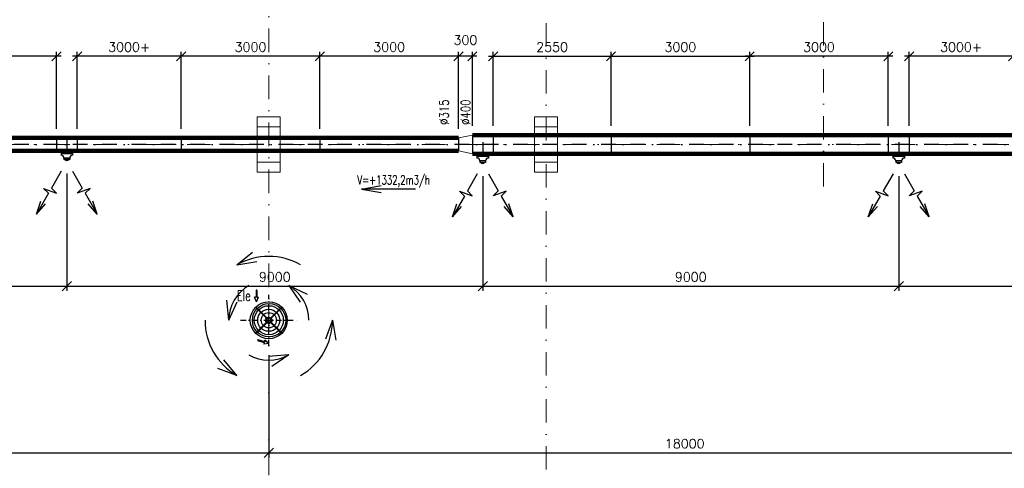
# Model space of a CAD drawing. Header units: millimetres. Extents: x -746391 to 410178, y -169697 to 100555.
# Tile 86 of 179: x 18611 to 39914, y 16400 to 26096. Entities that reach past the tile are written whole.
import ezdxf
from ezdxf.enums import TextEntityAlignment as Align

# ---------------------------------------------------------------- set-up
doc = ezdxf.new("R2010")
doc.units = ezdxf.units.MM
for name, pattern in [('CENTERX2', [101.6, 63.5, -12.7, 12.7, -12.7]), ('DASHDOT', [25.4, 12.7, -6.35, 0, -6.35]), ('ČERCHOVANÁ', [25.4, 12.7, -6.35, 0, -6.35])]:
    doc.linetypes.add(name, pattern=pattern)
doc.layers.get('0').update_dxf_attribs({"color": 9})
doc.layers.get('Defpoints').update_dxf_attribs({"color": 9})
for name, color, linetype, lineweight in [('A99_N_osy', 9, 'CENTERX2', 9), ('A99_S_sloupy', 9, 'Continuous', 5), ('VZT-KOTY', 2, 'Continuous', 25)]:
    doc.layers.add(name, color=color, linetype=linetype, lineweight=lineweight)
for name, color, linetype in [('VZT-KÓTY', 2, 'Continuous'), ('VZT-PŘÍOD-OSY', 1, 'ČERCHOVANÁ'), ('VZT-PŘÍVOD-TENKÉ', 4, 'Continuous'), ('VZT-PŘÍVOD-VÝKON', 2, 'Continuous'), ('VZT-PŘÍVOD-ZAŘÍZENÍ', 3, 'Continuous')]:
    doc.layers.add(name, color=color, linetype=linetype)
doc.styles.add('PITSIMP8', font='pitsimp8')
doc.styles.add('RomanS', font='romans.shx')
doc.dimstyles.new('VZT100', dxfattribs={"dimscale": 100, "dimtxt": 2, "dimasz": 2, "dimexe": 1, "dimexo": 2, "dimgap": 1, "dimtad": 1, "dimtoh": 1, "dimdec": 0, "dimzin": 0, "dimdsep": 46, "dimtxsty": 'RomanS', "dimblk": 'OBLIQUE', "dimcen": 1, "dimdle": 1, "dimclrd": 256, "dimclre": 256, "dimclrt": 256, "dimadec": 0, "dimazin": 0, "dimtfac": 1, "dimtdec": 0, "dimtmove": 2, "dimatfit": 3, "dimldrblk": 'OBLIQUE', "dimfxl": 1, "dimtolj": 1, "dimtzin": 0, "dimarcsym": 0})

# ---------------------------------------------------------------- blocks, each defined once
blk = doc.blocks.new('2dluk097')
at = {"color": 0, "linetype": 'ByBlock'}
for p, q in [((-0.052, 0.5), (-0.052, -0.1)), ((-0.052, 0.5), (0.052, 0.5)), ((0.052, 0.5), (0.052, -0.1))]:
    blk.add_line(p, q, dxfattribs=at)
for p, q in [((-0.052, -0.1), (-0.231, -0.1)), ((0, -0.5), (-0.231, -0.1)), ((0, -0.5), (0.231, -0.1)), ((0.052, -0.1), (0.231, -0.1))]:
    blk.add_line(p, q)
for points in [[(-0.052, 0.5), (0.052, 0.5), (-0.052, -0.1), (0.052, -0.1)], [(-0.231, -0.1), (0, -0.5), (0.052, -0.1), (-0.052, -0.1)], [(-0.052, -0.1), (0.231, -0.1), (0, -0.5), (-0.052, -0.1)]]:
    blk.add_solid(points)
at = {"linetype": 'ByBlock', "style": 'PITSIMP8', "flags": 9}
for tag, p in [('VOLUMENSTROM', (-0.058, 0.041)), ('RAUM/GRUPPE', (-0.058, 0.161)), ('DRUCK/-STUFE', (-0.058, 0.021)), ('BEZEICHNUNG', (-0.058, 0.181)), ('POS.NR.G-LV', (-0.058, 0.141)), ('ANSCHLUSS', (-0.058, 0.001)), ('KENNUNG', (-0.058, 0.081)), ('LEISTUNG', (-0.058, 0.061)), ('FABRIKAT', (-0.058, 0.121)), ('TYP', (-0.058, 0.101)), ('SPANNUNG/FREQUENZ', (-0.058, -0.119)), ('TEMPERATUR', (-0.058, -0.059)), ('SCHUTZART', (-0.058, -0.099)), ('DREHZAHL', (-0.058, -0.079)), ('GROESSE', (-0.058, -0.019)), ('GEWICHT', (-0.058, -0.139)), ('FREI', (-0.058, -0.159)), ('FREI', (-0.058, -0.179)), ('FREI', (-0.058, -0.199)), ('DN', (-0.058, -0.039))]:
    blk.add_attdef(tag, text='', height=0.01, dxfattribs=at).set_placement(p, align=Align.MIDDLE)
blk = doc.blocks.new('_Oblique')
at = {"color": 0, "linetype": 'ByBlock', "lineweight": -2}
blk.add_line((-0.5, -0.5), (0.5, 0.5), dxfattribs=at)
blk = doc.blocks.new('*D1682')
at = {"layer": 'Defpoints', "color": 0, "linetype": 'Continuous', "lineweight": 18, "ltscale": 0.5, "transparency": 16777216}
for p in [(37855, 25305), (37855, 23600), (40105, 23600)]:
    blk.add_point(p, dxfattribs=at)
at = {"layer": 'VZT-KÓTY', "linetype": 'Continuous', "lineweight": -2, "ltscale": 0.5, "transparency": 16777216}
for p, q in [((37855, 23800), (37855, 25405)), ((40105, 23800), (40105, 25405)), ((40205, 25305), (37755, 25305))]:
    blk.add_line(p, q, dxfattribs=at)
at = {"layer": 'VZT-KÓTY', "linetype": 'Continuous', "lineweight": -2, "ltscale": 0.5, "transparency": 16777216, "xscale": 200, "yscale": 200, "zscale": 200, "rotation": 180}
blk.add_blockref('_Oblique', (37855, 25305), dxfattribs=at)
at = {"layer": 'VZT-KÓTY', "linetype": 'Continuous', "lineweight": -2, "ltscale": 0.5, "transparency": 16777216, "xscale": 200, "yscale": 200, "zscale": 200}
blk.add_blockref('_Oblique', (40105, 25305), dxfattribs=at)
at = {"layer": 'VZT-KÓTY', "linetype": 'Continuous', "lineweight": 18, "ltscale": 0.5, "transparency": 16777216, "insert": (38980, 25505), "char_height": 200, "attachment_point": 5, "style": 'RomanS'}
blk.add_mtext('\\A1;3000+', dxfattribs=at)
blk = doc.blocks.new('*D1683')
at = {"layer": 'Defpoints', "color": 0, "linetype": 'Continuous', "lineweight": 18, "ltscale": 0.5, "transparency": 16777216}
for p in [(34405, 25305), (34405, 23600), (37405, 23600)]:
    blk.add_point(p, dxfattribs=at)
at = {"layer": 'VZT-KÓTY', "linetype": 'Continuous', "lineweight": -2, "ltscale": 0.5, "transparency": 16777216}
for p, q in [((34405, 23800), (34405, 25405)), ((37405, 23800), (37405, 25405)), ((37505, 25305), (34305, 25305))]:
    blk.add_line(p, q, dxfattribs=at)
at = {"layer": 'VZT-KÓTY', "linetype": 'Continuous', "lineweight": -2, "ltscale": 0.5, "transparency": 16777216, "xscale": 200, "yscale": 200, "zscale": 200, "rotation": 180}
blk.add_blockref('_Oblique', (34405, 25305), dxfattribs=at)
at = {"layer": 'VZT-KÓTY', "linetype": 'Continuous', "lineweight": -2, "ltscale": 0.5, "transparency": 16777216, "xscale": 200, "yscale": 200, "zscale": 200}
blk.add_blockref('_Oblique', (37405, 25305), dxfattribs=at)
at = {"layer": 'VZT-KÓTY', "linetype": 'Continuous', "lineweight": 18, "ltscale": 0.5, "transparency": 16777216, "insert": (35905, 25505), "char_height": 200, "attachment_point": 5, "style": 'RomanS'}
blk.add_mtext('\\A1;3000', dxfattribs=at)
blk = doc.blocks.new('*D1684')
at = {"layer": 'Defpoints', "color": 0, "linetype": 'Continuous', "lineweight": 18, "ltscale": 0.5, "transparency": 16777216}
for p in [(28105, 25305), (28105, 23540), (28405, 23600)]:
    blk.add_point(p, dxfattribs=at)
at = {"layer": 'VZT-KÓTY', "linetype": 'Continuous', "lineweight": -2, "ltscale": 0.5, "transparency": 16777216}
for p, q in [((28105, 23740), (28105, 25405)), ((28405, 23800), (28405, 25405)), ((28505, 25305), (28005, 25305))]:
    blk.add_line(p, q, dxfattribs=at)
at = {"layer": 'VZT-KÓTY', "linetype": 'Continuous', "lineweight": -2, "ltscale": 0.5, "transparency": 16777216, "xscale": 200, "yscale": 200, "zscale": 200, "rotation": 180}
blk.add_blockref('_Oblique', (28105, 25305), dxfattribs=at)
at = {"layer": 'VZT-KÓTY', "linetype": 'Continuous', "lineweight": -2, "ltscale": 0.5, "transparency": 16777216, "xscale": 200, "yscale": 200, "zscale": 200}
blk.add_blockref('_Oblique', (28405, 25305), dxfattribs=at)
at = {"layer": 'VZT-KÓTY', "linetype": 'Continuous', "lineweight": 18, "ltscale": 0.5, "transparency": 16777216, "insert": (28255, 25655), "char_height": 200, "attachment_point": 5, "style": 'RomanS'}
blk.add_mtext('\\A1;300', dxfattribs=at)
blk = doc.blocks.new('*D1685')
at = {"layer": 'Defpoints', "color": 0, "linetype": 'Continuous', "lineweight": 18, "ltscale": 0.5, "transparency": 16777216}
for p in [(25105, 25305), (25105, 23540), (28105, 23540)]:
    blk.add_point(p, dxfattribs=at)
at = {"layer": 'VZT-KÓTY', "linetype": 'Continuous', "lineweight": -2, "ltscale": 0.5, "transparency": 16777216}
for p, q in [((25105, 23740), (25105, 25405)), ((28105, 23740), (28105, 25405)), ((28205, 25305), (25005, 25305))]:
    blk.add_line(p, q, dxfattribs=at)
at = {"layer": 'VZT-KÓTY', "linetype": 'Continuous', "lineweight": -2, "ltscale": 0.5, "transparency": 16777216, "xscale": 200, "yscale": 200, "zscale": 200, "rotation": 180}
blk.add_blockref('_Oblique', (25105, 25305), dxfattribs=at)
at = {"layer": 'VZT-KÓTY', "linetype": 'Continuous', "lineweight": -2, "ltscale": 0.5, "transparency": 16777216, "xscale": 200, "yscale": 200, "zscale": 200}
blk.add_blockref('_Oblique', (28105, 25305), dxfattribs=at)
at = {"layer": 'VZT-KÓTY', "linetype": 'Continuous', "lineweight": 18, "ltscale": 0.5, "transparency": 16777216, "insert": (26605, 25505), "char_height": 200, "attachment_point": 5, "style": 'RomanS'}
blk.add_mtext('\\A1;3000', dxfattribs=at)
blk = doc.blocks.new('*D1686')
at = {"layer": 'Defpoints', "color": 0, "linetype": 'Continuous', "lineweight": 18, "ltscale": 0.5, "transparency": 16777216}
for p in [(22105, 25305), (22105, 23540), (25105, 23540)]:
    blk.add_point(p, dxfattribs=at)
at = {"layer": 'VZT-KÓTY', "linetype": 'Continuous', "lineweight": -2, "ltscale": 0.5, "transparency": 16777216}
for p, q in [((22105, 23740), (22105, 25405)), ((25105, 23740), (25105, 25405)), ((25205, 25305), (22005, 25305))]:
    blk.add_line(p, q, dxfattribs=at)
at = {"layer": 'VZT-KÓTY', "linetype": 'Continuous', "lineweight": -2, "ltscale": 0.5, "transparency": 16777216, "xscale": 200, "yscale": 200, "zscale": 200, "rotation": 180}
blk.add_blockref('_Oblique', (22105, 25305), dxfattribs=at)
at = {"layer": 'VZT-KÓTY', "linetype": 'Continuous', "lineweight": -2, "ltscale": 0.5, "transparency": 16777216, "xscale": 200, "yscale": 200, "zscale": 200}
blk.add_blockref('_Oblique', (25105, 25305), dxfattribs=at)
at = {"layer": 'VZT-KÓTY', "linetype": 'Continuous', "lineweight": 18, "ltscale": 0.5, "transparency": 16777216, "insert": (23605, 25505), "char_height": 200, "attachment_point": 5, "style": 'RomanS'}
blk.add_mtext('\\A1;3000', dxfattribs=at)
blk = doc.blocks.new('*D1687')
at = {"layer": 'Defpoints', "color": 0, "linetype": 'Continuous', "lineweight": 18, "ltscale": 0.5, "transparency": 16777216}
for p in [(19855, 25305), (19855, 23540), (22105, 23540)]:
    blk.add_point(p, dxfattribs=at)
at = {"layer": 'VZT-KÓTY', "linetype": 'Continuous', "lineweight": -2, "ltscale": 0.5, "transparency": 16777216}
for p, q in [((19855, 23740), (19855, 25405)), ((22105, 23740), (22105, 25405)), ((22205, 25305), (19755, 25305))]:
    blk.add_line(p, q, dxfattribs=at)
at = {"layer": 'VZT-KÓTY', "linetype": 'Continuous', "lineweight": -2, "ltscale": 0.5, "transparency": 16777216, "xscale": 200, "yscale": 200, "zscale": 200, "rotation": 180}
blk.add_blockref('_Oblique', (19855, 25305), dxfattribs=at)
at = {"layer": 'VZT-KÓTY', "linetype": 'Continuous', "lineweight": -2, "ltscale": 0.5, "transparency": 16777216, "xscale": 200, "yscale": 200, "zscale": 200}
blk.add_blockref('_Oblique', (22105, 25305), dxfattribs=at)
at = {"layer": 'VZT-KÓTY', "linetype": 'Continuous', "lineweight": 18, "ltscale": 0.5, "transparency": 16777216, "insert": (20980, 25505), "char_height": 200, "attachment_point": 5, "style": 'RomanS'}
blk.add_mtext('\\A1;3000+', dxfattribs=at)
blk = doc.blocks.new('*D1688')
at = {"layer": 'Defpoints', "color": 0, "linetype": 'Continuous', "lineweight": 18, "ltscale": 0.5, "transparency": 16777216}
for p in [(16405, 25305), (16405, 23540), (19405, 23540)]:
    blk.add_point(p, dxfattribs=at)
at = {"layer": 'VZT-KÓTY', "linetype": 'Continuous', "lineweight": -2, "ltscale": 0.5, "transparency": 16777216}
for p, q in [((16405, 23740), (16405, 25405)), ((19405, 23740), (19405, 25405)), ((19505, 25305), (16305, 25305))]:
    blk.add_line(p, q, dxfattribs=at)
at = {"layer": 'VZT-KÓTY', "linetype": 'Continuous', "lineweight": -2, "ltscale": 0.5, "transparency": 16777216, "xscale": 200, "yscale": 200, "zscale": 200, "rotation": 180}
blk.add_blockref('_Oblique', (16405, 25305), dxfattribs=at)
at = {"layer": 'VZT-KÓTY', "linetype": 'Continuous', "lineweight": -2, "ltscale": 0.5, "transparency": 16777216, "xscale": 200, "yscale": 200, "zscale": 200}
blk.add_blockref('_Oblique', (19405, 25305), dxfattribs=at)
at = {"layer": 'VZT-KÓTY', "linetype": 'Continuous', "lineweight": 18, "ltscale": 0.5, "transparency": 16777216, "insert": (17905, 25505), "char_height": 200, "attachment_point": 5, "style": 'RomanS'}
blk.add_mtext('\\A1;3000', dxfattribs=at)
blk = doc.blocks.new('*D1716')
at = {"layer": 'Defpoints', "color": 0, "linetype": 'Continuous', "lineweight": 18, "ltscale": 0.5, "transparency": 16777216}
for p in [(10630, 22974), (19630, 22974), (19630, 20336)]:
    blk.add_point(p, dxfattribs=at)
at = {"layer": 'VZT-KOTY', "linetype": 'Continuous', "lineweight": -2, "ltscale": 0.5, "transparency": 16777216}
for p, q in [((10630, 22774), (10630, 20236)), ((19630, 22774), (19630, 20236)), ((10530, 20336), (19730, 20336))]:
    blk.add_line(p, q, dxfattribs=at)
at = {"layer": 'VZT-KOTY', "linetype": 'Continuous', "lineweight": -2, "ltscale": 0.5, "transparency": 16777216, "xscale": 200, "yscale": 200, "zscale": 200, "rotation": 180}
blk.add_blockref('_Oblique', (10630, 20336), dxfattribs=at)
at = {"layer": 'VZT-KOTY', "linetype": 'Continuous', "lineweight": -2, "ltscale": 0.5, "transparency": 16777216, "xscale": 200, "yscale": 200, "zscale": 200}
blk.add_blockref('_Oblique', (19630, 20336), dxfattribs=at)
at = {"layer": 'VZT-KOTY', "linetype": 'Continuous', "lineweight": 18, "ltscale": 0.5, "transparency": 16777216, "insert": (15130, 20536), "char_height": 200, "attachment_point": 5, "style": 'RomanS'}
blk.add_mtext('\\A1;9000', dxfattribs=at)
blk = doc.blocks.new('*D1717')
at = {"layer": 'Defpoints', "color": 0, "linetype": 'Continuous', "lineweight": 18, "ltscale": 0.5, "transparency": 16777216}
for p in [(19630, 22974), (28630, 22914), (28630, 20336)]:
    blk.add_point(p, dxfattribs=at)
at = {"layer": 'VZT-KOTY', "linetype": 'Continuous', "lineweight": -2, "ltscale": 0.5, "transparency": 16777216}
for p, q in [((19630, 22774), (19630, 20236)), ((28630, 22714), (28630, 20236)), ((19530, 20336), (28730, 20336))]:
    blk.add_line(p, q, dxfattribs=at)
at = {"layer": 'VZT-KOTY', "linetype": 'Continuous', "lineweight": -2, "ltscale": 0.5, "transparency": 16777216, "xscale": 200, "yscale": 200, "zscale": 200, "rotation": 180}
blk.add_blockref('_Oblique', (19630, 20336), dxfattribs=at)
at = {"layer": 'VZT-KOTY', "linetype": 'Continuous', "lineweight": -2, "ltscale": 0.5, "transparency": 16777216, "xscale": 200, "yscale": 200, "zscale": 200}
blk.add_blockref('_Oblique', (28630, 20336), dxfattribs=at)
at = {"layer": 'VZT-KOTY', "linetype": 'Continuous', "lineweight": 18, "ltscale": 0.5, "transparency": 16777216, "insert": (24130, 20536), "char_height": 200, "attachment_point": 5, "style": 'RomanS'}
blk.add_mtext('\\A1;9000', dxfattribs=at)
blk = doc.blocks.new('*D1718')
at = {"layer": 'Defpoints', "color": 0, "linetype": 'Continuous', "lineweight": 18, "ltscale": 0.5, "transparency": 16777216}
for p in [(28630, 22914), (37630, 22914), (37630, 20336)]:
    blk.add_point(p, dxfattribs=at)
at = {"layer": 'VZT-KOTY', "linetype": 'Continuous', "lineweight": -2, "ltscale": 0.5, "transparency": 16777216}
for p, q in [((28630, 22714), (28630, 20236)), ((37630, 22714), (37630, 20236)), ((28530, 20336), (37730, 20336))]:
    blk.add_line(p, q, dxfattribs=at)
at = {"layer": 'VZT-KOTY', "linetype": 'Continuous', "lineweight": -2, "ltscale": 0.5, "transparency": 16777216, "xscale": 200, "yscale": 200, "zscale": 200, "rotation": 180}
blk.add_blockref('_Oblique', (28630, 20336), dxfattribs=at)
at = {"layer": 'VZT-KOTY', "linetype": 'Continuous', "lineweight": -2, "ltscale": 0.5, "transparency": 16777216, "xscale": 200, "yscale": 200, "zscale": 200}
blk.add_blockref('_Oblique', (37630, 20336), dxfattribs=at)
at = {"layer": 'VZT-KOTY', "linetype": 'Continuous', "lineweight": 18, "ltscale": 0.5, "transparency": 16777216, "insert": (33130, 20536), "char_height": 200, "attachment_point": 5, "style": 'RomanS'}
blk.add_mtext('\\A1;9000', dxfattribs=at)
blk = doc.blocks.new('*D1719')
at = {"layer": 'Defpoints', "color": 0, "linetype": 'Continuous', "lineweight": 18, "ltscale": 0.5, "transparency": 16777216}
for p in [(37630, 22914), (46630, 22864), (46630, 20336)]:
    blk.add_point(p, dxfattribs=at)
at = {"layer": 'VZT-KOTY', "linetype": 'Continuous', "lineweight": -2, "ltscale": 0.5, "transparency": 16777216}
for p, q in [((37630, 22714), (37630, 20236)), ((46630, 22664), (46630, 20236)), ((37530, 20336), (46730, 20336))]:
    blk.add_line(p, q, dxfattribs=at)
at = {"layer": 'VZT-KOTY', "linetype": 'Continuous', "lineweight": -2, "ltscale": 0.5, "transparency": 16777216, "xscale": 200, "yscale": 200, "zscale": 200, "rotation": 180}
blk.add_blockref('_Oblique', (37630, 20336), dxfattribs=at)
at = {"layer": 'VZT-KOTY', "linetype": 'Continuous', "lineweight": -2, "ltscale": 0.5, "transparency": 16777216, "xscale": 200, "yscale": 200, "zscale": 200}
blk.add_blockref('_Oblique', (46630, 20336), dxfattribs=at)
at = {"layer": 'VZT-KOTY', "linetype": 'Continuous', "lineweight": 18, "ltscale": 0.5, "transparency": 16777216, "insert": (42130, 20536), "char_height": 200, "attachment_point": 5, "style": 'RomanS'}
blk.add_mtext('\\A1;9000', dxfattribs=at)
blk = doc.blocks.new('*D1733')
at = {"layer": 'Defpoints', "color": 0, "linetype": 'Continuous', "lineweight": 18, "ltscale": 0.5}
for p in [(12000, 19048), (24000, 19048), (24000, 16733)]:
    blk.add_point(p, dxfattribs=at)
at = {"layer": 'VZT-KOTY', "linetype": 'Continuous', "lineweight": -2, "ltscale": 0.5, "transparency": 16777216}
for p, q in [((12000, 18848), (12000, 16633)), ((24000, 18848), (24000, 16633)), ((11900, 16733), (24100, 16733))]:
    blk.add_line(p, q, dxfattribs=at)
at = {"layer": 'VZT-KOTY', "linetype": 'Continuous', "lineweight": -2, "ltscale": 0.5, "transparency": 16777216, "xscale": 200, "yscale": 200, "zscale": 200, "rotation": 180}
blk.add_blockref('_Oblique', (12000, 16733), dxfattribs=at)
at = {"layer": 'VZT-KOTY', "linetype": 'Continuous', "lineweight": -2, "ltscale": 0.5, "transparency": 16777216, "xscale": 200, "yscale": 200, "zscale": 200}
blk.add_blockref('_Oblique', (24000, 16733), dxfattribs=at)
at = {"layer": 'VZT-KOTY', "linetype": 'Continuous', "lineweight": 18, "ltscale": 0.5, "transparency": 16777216, "insert": (18000, 16933), "char_height": 200, "attachment_point": 5, "style": 'RomanS'}
blk.add_mtext('\\A1;12000', dxfattribs=at)
blk = doc.blocks.new('*D1734')
at = {"layer": 'Defpoints', "color": 0, "linetype": 'Continuous', "lineweight": 18, "ltscale": 0.5}
for p in [(24000, 19048), (42000, 19048), (42000, 16733)]:
    blk.add_point(p, dxfattribs=at)
at = {"layer": 'VZT-KOTY', "linetype": 'Continuous', "lineweight": -2, "ltscale": 0.5, "transparency": 16777216}
for p, q in [((24000, 18848), (24000, 16633)), ((42000, 18848), (42000, 16633)), ((23900, 16733), (42100, 16733))]:
    blk.add_line(p, q, dxfattribs=at)
at = {"layer": 'VZT-KOTY', "linetype": 'Continuous', "lineweight": -2, "ltscale": 0.5, "transparency": 16777216, "xscale": 200, "yscale": 200, "zscale": 200, "rotation": 180}
blk.add_blockref('_Oblique', (24000, 16733), dxfattribs=at)
at = {"layer": 'VZT-KOTY', "linetype": 'Continuous', "lineweight": -2, "ltscale": 0.5, "transparency": 16777216, "xscale": 200, "yscale": 200, "zscale": 200}
blk.add_blockref('_Oblique', (42000, 16733), dxfattribs=at)
at = {"layer": 'VZT-KOTY', "linetype": 'Continuous', "lineweight": 18, "ltscale": 0.5, "transparency": 16777216, "insert": (33000, 16933), "char_height": 200, "attachment_point": 5, "style": 'RomanS'}
blk.add_mtext('\\A1;18000', dxfattribs=at)
blk = doc.blocks.new('*D2007')
at = {"layer": 'Defpoints', "color": 0, "linetype": 'Continuous', "lineweight": 18, "ltscale": 0.5, "transparency": 16777216}
for p in [(31405, 25305), (28855, 23600), (31405, 23600)]:
    blk.add_point(p, dxfattribs=at)
at = {"layer": 'VZT-KOTY', "linetype": 'Continuous', "lineweight": -2, "ltscale": 0.5, "transparency": 16777216}
for p, q in [((28855, 23800), (28855, 25405)), ((31405, 23800), (31405, 25405)), ((28755, 25305), (31505, 25305))]:
    blk.add_line(p, q, dxfattribs=at)
at = {"layer": 'VZT-KOTY', "linetype": 'Continuous', "lineweight": -2, "ltscale": 0.5, "transparency": 16777216, "xscale": 200, "yscale": 200, "zscale": 200, "rotation": 180}
blk.add_blockref('_Oblique', (28855, 25305), dxfattribs=at)
at = {"layer": 'VZT-KOTY', "linetype": 'Continuous', "lineweight": -2, "ltscale": 0.5, "transparency": 16777216, "xscale": 200, "yscale": 200, "zscale": 200}
blk.add_blockref('_Oblique', (31405, 25305), dxfattribs=at)
at = {"layer": 'VZT-KOTY', "linetype": 'Continuous', "lineweight": 18, "ltscale": 0.5, "transparency": 16777216, "insert": (30130, 25505), "char_height": 200, "attachment_point": 5, "style": 'RomanS'}
blk.add_mtext('\\A1;2550', dxfattribs=at)
blk = doc.blocks.new('*D2008')
at = {"layer": 'Defpoints', "color": 0, "linetype": 'Continuous', "lineweight": 18, "ltscale": 0.5, "transparency": 16777216}
for p in [(34405, 25305), (31405, 23600), (34405, 23600)]:
    blk.add_point(p, dxfattribs=at)
at = {"layer": 'VZT-KOTY', "linetype": 'Continuous', "lineweight": -2, "ltscale": 0.5, "transparency": 16777216}
for p, q in [((31405, 23800), (31405, 25405)), ((34405, 23800), (34405, 25405)), ((31305, 25305), (34505, 25305))]:
    blk.add_line(p, q, dxfattribs=at)
at = {"layer": 'VZT-KOTY', "linetype": 'Continuous', "lineweight": -2, "ltscale": 0.5, "transparency": 16777216, "xscale": 200, "yscale": 200, "zscale": 200, "rotation": 180}
blk.add_blockref('_Oblique', (31405, 25305), dxfattribs=at)
at = {"layer": 'VZT-KOTY', "linetype": 'Continuous', "lineweight": -2, "ltscale": 0.5, "transparency": 16777216, "xscale": 200, "yscale": 200, "zscale": 200}
blk.add_blockref('_Oblique', (34405, 25305), dxfattribs=at)
at = {"layer": 'VZT-KOTY', "linetype": 'Continuous', "lineweight": 18, "ltscale": 0.5, "transparency": 16777216, "insert": (32905, 25505), "char_height": 200, "attachment_point": 5, "style": 'RomanS'}
blk.add_mtext('\\A1;3000', dxfattribs=at)

msp = doc.modelspace()

# ---------------------------------------------------------------- linework, layer by layer
at = {"layer": 'A99_N_osy', "linetype": 'DASHDOT', "ltscale": 40}
for p, q in [((30000, 100200), (30000, -5085)), ((187349.6, 23400), (-3600, 23400))]:
    msp.add_line(p, q, dxfattribs=at)
for points in [[(24000, -5085), (24000, 84377.5)], [(36000, 22490), (36000, 84377.5)]]:
    msp.add_lwpolyline(points, dxfattribs=at)
at = {"layer": 'A99_S_sloupy', "linetype": 'Continuous', "ltscale": 2}
for points in [[(24250, 22800), (23750, 22800), (23750, 24000), (24250, 24000)], [(30250, 22800), (29750, 22800), (29750, 24000), (30250, 24000)]]:
    msp.add_lwpolyline(points, close=True, dxfattribs=at)
at = {"layer": 'A99_S_sloupy', "linetype": 'Continuous', "lineweight": 20, "ltscale": 2}
for points in [[(24250, 24000), (23750, 24000), (23750, 23780), (24250, 23780)], [(30250, 24000), (29750, 24000), (29750, 23780), (30250, 23780)], [(24250, 22800), (23750, 22800), (23750, 23020), (24250, 23020)], [(30250, 22800), (29750, 22800), (29750, 23020), (30250, 23020)]]:
    msp.add_lwpolyline(points, close=True, dxfattribs=at)
at = {"layer": 'VZT-PŘÍOD-OSY', "ltscale": 25}
for p, q in [((19630, 23510), (19630, 22974.2)), ((28630, 23450), (28630, 22914.2)), ((37630, 23450), (37630, 22914.2)), ((86764.9, 23400), (10405, 23400))]:
    msp.add_line(p, q, dxfattribs=at)
at = {"layer": 'VZT-PŘÍOD-OSY', "ltscale": 10}
for p, q in [((24000, 19048), (24000, 20152)), ((23387, 19600), (24613, 19600))]:
    msp.add_line(p, q, dxfattribs=at)
at = {"layer": 'VZT-PŘÍVOD-TENKÉ'}
for centre, radius in [((24000.5, 19600), 400.5), ((24005.4, 19600), 360.6), ((24000.5, 19600), 314.5), ((24000.5, 19600), 239.5), ((24000.5, 19600), 164.5), ((24000, 19600), 68)]:
    msp.add_circle(centre, radius, dxfattribs=at)
for centre, radius, start, end in [((24073.7, 19673.7), 268.4, 44.14607, 45.85391), ((24261.8, 19869.1), 1.2, 315, 135), ((24073.7, 19673.7), 270, 44.15113, 45.84887)]:
    msp.add_arc(centre, radius, start, end, dxfattribs=at)
at = {"layer": 'VZT-PŘÍVOD-VÝKON'}
for p, q in [((19507.9, 22822.3), (19296.7, 22456.3)), ((19752.1, 22822.3), (19963.3, 22456.3)), ((28507.9, 22762.3), (28296.7, 22396.3)), ((28752.1, 22762.3), (28963.3, 22396.3)), ((37507.9, 22762.3), (37296.7, 22396.3)), ((37752.1, 22762.3), (37963.3, 22396.3)), ((19124.6, 22450.9), (19403.7, 22349.3)), ((19231.7, 22343.8), (19124.6, 22450.9)), ((19296.7, 22456.3), (19403.7, 22349.3)), ((19963.3, 22456.3), (19856.3, 22349.3)), ((20135.4, 22450.9), (19856.3, 22349.3)), ((20028.3, 22343.8), (20135.4, 22450.9)), ((26007, 22435), (26429.1, 22511.8)), ((27172.2, 22435), (26007, 22435)), ((26007, 22435), (26429.1, 22358.2)), ((28124.6, 22390.9), (28403.7, 22289.3)), ((28231.7, 22283.8), (28124.6, 22390.9)), ((28296.7, 22396.3), (28403.7, 22289.3)), ((28963.3, 22396.3), (28856.3, 22289.3)), ((29135.4, 22390.9), (28856.3, 22289.3)), ((29028.3, 22283.8), (29135.4, 22390.9)), ((37124.6, 22390.9), (37403.7, 22289.3)), ((37231.7, 22283.8), (37124.6, 22390.9)), ((37296.7, 22396.3), (37403.7, 22289.3)), ((37963.3, 22396.3), (37856.3, 22289.3)), ((38135.4, 22390.9), (37856.3, 22289.3)), ((38028.3, 22283.8), (38135.4, 22390.9)), ((19231.7, 22343.8), (18971.7, 21893.4)), ((18971.8, 21893), (19067.4, 22175.6)), ((20028.3, 22343.8), (20288.3, 21893.4)), ((20288.2, 21893), (20192.6, 22175.6)), ((28231.7, 22283.8), (27971.7, 21833.4)), ((29028.3, 22283.8), (29288.3, 21833.4)), ((37231.7, 22283.8), (36971.7, 21833.4)), ((38028.3, 22283.8), (38288.3, 21833.4)), ((18971.7, 21893.4), (19168.6, 22117.5)), ((20288.3, 21893.4), (20091.4, 22117.5)), ((27971.7, 21833.4), (28168.6, 22057.5)), ((27971.8, 21833), (28067.4, 22115.6)), ((29288.3, 21833.4), (29091.4, 22057.5)), ((29288.2, 21833), (29192.6, 22115.6)), ((36971.7, 21833.4), (37168.6, 22057.5)), ((36971.8, 21833), (37067.4, 22115.6)), ((38288.3, 21833.4), (38091.4, 22057.5)), ((38288.2, 21833), (38192.6, 22115.6)), ((23310.3, 20794.6), (23648.4, 21075.1)), ((23310.3, 20794.6), (23648.4, 21075.1)), ((23310.3, 20794.6), (23743.3, 20868.5)), ((23310.3, 20794.6), (23743.3, 20868.5)), ((24432.4, 20348.9), (24682.1, 19987.5)), ((24432.4, 20348.9), (24829.4, 20160.8)), ((24432.4, 20348.9), (24682.1, 19987.5)), ((23135.3, 19600), (23093.2, 20037.3)), ((23135.3, 19600), (23093.2, 20037.3)), ((23135.3, 19600), (23317.5, 19999.7)), ((23135.3, 19600), (23317.5, 19999.7)), ((25379.4, 19600), (25226.9, 19188)), ((25379.4, 19600), (25226.9, 19188)), ((25379.4, 19600), (25453.3, 19167)), ((25379.4, 19600), (25453.3, 19167)), ((24432, 18851), (23993.9, 18818.7)), ((24432, 18851), (23993.9, 18818.7)), ((24432, 18851), (24068.7, 18603.9)), ((24432, 18851), (24068.7, 18603.9)), ((23310.3, 18405.4), (22898.3, 18557.9)), ((23310.3, 18405.4), (22898.3, 18557.9)), ((23310.3, 18405.4), (23029.8, 18743.5)), ((23310.3, 18405.4), (23029.8, 18743.5))]:
    msp.add_line(p, q, dxfattribs=at)
for radius, start, end in [(1379.4, 60, 120), (1379.4, 60, 120), (864.7, 120, 180), (864.7, 120, 180), (864.7, 0, 60), (864.7, 0, 60), (1379.4, 180, 240), (1379.4, 180, 240), (1379.4, 300, 0), (1379.4, 300, 0), (864.7, 240, 300), (864.7, 240, 300)]:
    msp.add_arc((24000, 19600), radius, start, end, dxfattribs=at)
at = {"layer": 'VZT-PŘÍVOD-ZAŘÍZENÍ', "lineweight": 90}
for p, q in [((28105, 23540), (10405, 23540)), ((46105, 23600), (28405, 23600)), ((28105, 23260), (10405, 23260)), ((46105, 23200), (28405, 23200))]:
    msp.add_line(p, q, dxfattribs=at)
at = {"layer": 'VZT-PŘÍVOD-ZAŘÍZENÍ'}
for p, q in [((19405, 23540), (19405, 23260)), ((19855, 23540), (19855, 23260)), ((22105, 23540), (22105, 23260)), ((25105, 23540), (25105, 23260)), ((28105, 23540), (28105, 23260)), ((28405, 23600), (28405, 23200)), ((28855, 23600), (28855, 23200)), ((31405, 23600), (31405, 23200)), ((34405, 23600), (34405, 23200)), ((37405, 23600), (37405, 23200)), ((37855, 23600), (37855, 23200)), ((19505, 23260), (19505, 23166.3)), ((19755, 23260), (19755, 23166.3)), ((19755, 23197.5), (19505, 23197.5)), ((19567.5, 23103.8), (19567.5, 23072.5)), ((19692.5, 23103.8), (19567.5, 23103.8)), ((19692.5, 23072.5), (19567.5, 23072.5)), ((19692.5, 23103.8), (19692.5, 23072.5)), ((28505, 23200), (28505, 23106.3)), ((28755, 23137.5), (28505, 23137.5)), ((28567.5, 23043.8), (28567.5, 23012.5)), ((28692.5, 23043.8), (28567.5, 23043.8)), ((28692.5, 23012.5), (28567.5, 23012.5)), ((28692.5, 23043.8), (28692.5, 23012.5)), ((28755, 23200), (28755, 23106.3)), ((37505, 23200), (37505, 23106.3)), ((37755, 23137.5), (37505, 23137.5)), ((37567.5, 23043.8), (37567.5, 23012.5)), ((37692.5, 23043.8), (37567.5, 23043.8)), ((37692.5, 23012.5), (37567.5, 23012.5)), ((37692.5, 23043.8), (37692.5, 23012.5)), ((37755, 23200), (37755, 23106.3))]:
    msp.add_line(p, q, dxfattribs=at)
at = {"layer": 'VZT-PŘÍVOD-ZAŘÍZENÍ', "linetype": 'Continuous', "lineweight": 18, "ltscale": 0.5}
for p, q in [((28405, 23600), (28105, 23540)), ((28405, 23200), (28105, 23260))]:
    msp.add_line(p, q, dxfattribs=at)
at = {"layer": 'VZT-PŘÍVOD-ZAŘÍZENÍ', "linetype": 'ByBlock'}
for p, q in [((23716.5, 19874.4), (23947.6, 19643.3)), ((23949.2, 19645.2), (23718.3, 19876.1)), ((23723.9, 19881.8), (23737.4, 19868.3)), ((23956.7, 19652.4), (23725.6, 19883.5)), ((23737.4, 19868.3), (23954.8, 19650.8)), ((24274.4, 19883.5), (24043.3, 19652.4)), ((24045.2, 19650.8), (24276.1, 19881.7)), ((24268.3, 19862.6), (24050.8, 19645.2)), ((24052.4, 19643.3), (24283.5, 19874.4)), ((23947.6, 19556.7), (23716.5, 19325.6)), ((23954.8, 19549.2), (23723.9, 19318.3)), ((23725.6, 19316.5), (23956.7, 19547.6)), ((23731.7, 19337.4), (23949.2, 19554.8)), ((24024, 19558.4), (23976, 19558.4)), ((23980, 19558.4), (23980, 19537.7)), ((23980, 19537.7), (23996, 19537.7)), ((23996, 19537.7), (23996, 19558.4)), ((24004, 19558.4), (24004, 19537.7)), ((24004, 19537.7), (24020, 19537.7)), ((24020, 19537.7), (24020, 19558.4)), ((24043.3, 19547.6), (24274.4, 19316.5)), ((24262.6, 19331.7), (24045.2, 19549.2)), ((24050.8, 19554.8), (24281.7, 19323.9)), ((24283.5, 19325.6), (24052.4, 19556.7)), ((23718.2, 19323.9), (23731.7, 19337.4)), ((24276.1, 19318.2), (24262.6, 19331.7))]:
    msp.add_line(p, q, dxfattribs=at)
for centre in [(23729.9, 19870.1), (23729.9, 19870.1), (23729.9, 19329.9), (23729.9, 19329.9)]:
    msp.add_circle(centre, 3.6, dxfattribs=at)
at = {"layer": 'VZT-PŘÍVOD-ZAŘÍZENÍ'}
for centre, radius, start, end in [((19505, 23103.8), 62.5, 0, 90), ((19630, 23103.8), 51.6, 217.27683, 322.72317), ((19755, 23103.8), 62.5, 90, 180), ((28505, 23043.8), 62.5, 0, 90), ((28630, 23043.8), 51.6, 217.27683, 322.72317), ((28755, 23043.8), 62.5, 90, 180), ((37505, 23043.8), 62.5, 0, 90), ((37630, 23043.8), 51.6, 217.27683, 322.72317), ((37755, 23043.8), 62.5, 90, 180)]:
    msp.add_arc(centre, radius, start, end, dxfattribs=at)
at = {"layer": 'VZT-PŘÍVOD-ZAŘÍZENÍ', "linetype": 'ByBlock'}
for centre, radius, start, end in [((23721.1, 19878.9), 6.4, 44.99999, 224.99999), ((23721.1, 19878.9), 4, 45.26984, 225.26984), ((23730.9, 19861.8), 1.2, 44.99999, 224.99999), ((23926.3, 19673.7), 270, 134.15113, 135.84886), ((23926.3, 19673.7), 268.4, 134.14607, 135.85391), ((23738.2, 19869.1), 1.2, 44.99999, 224.99999), ((24000, 19600), 48, 300.00015, 180), ((24000, 19600), 48, 180, 240.00015), ((23721.1, 19321.1), 6.4, 135, 315), ((23721.1, 19321.1), 4, 135.26984, 315.26984), ((23730.9, 19338.2), 1.2, 135, 315), ((23926.3, 19526.3), 270, 224.15113, 225.84887), ((23926.3, 19526.3), 268.4, 224.14607, 225.85391), ((23738.2, 19330.9), 1.2, 135, 315), ((24073.7, 19526.3), 268.4, 314.14607, 315.85391), ((24261.8, 19330.9), 1.2, 225, 45), ((24073.7, 19526.3), 270, 314.15113, 315.84886)]:
    msp.add_arc(centre, radius, start, end, dxfattribs=at)

# ---------------------------------------------------------------- block references
at = {"layer": 'VZT-KÓTY', "xscale": -200, "yscale": 250, "zscale": 160}
msp.add_blockref('2dluk097', (23734.4, 20123.8), dxfattribs=at)
at = {"layer": 'VZT-KÓTY', "xscale": -200, "yscale": 250, "zscale": 160, "rotation": 73.49979641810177}
msp.add_blockref('2dluk097', (23880.1, 19135), dxfattribs=at)

# ---------------------------------------------------------------- texts
at = {"layer": 'VZT-KÓTY', "style": 'RomanS', "width": 0.8}
for s, p in [('%%C315', (27894.3, 23823.7)), ('%%C400', (28358.4, 23823.7))]:
    msp.add_text(s, height=200, rotation=90, dxfattribs=at).set_placement(p)
at = {"layer": 'VZT-KÓTY', "style": 'RomanS', "width": 0.7}
msp.add_text('Ele', height=223.12, dxfattribs=at).set_placement((23307.9, 20018.9))
at = {"layer": 'VZT-PŘÍVOD-VÝKON', "style": 'RomanS', "width": 0.7}
msp.add_text('V=+1332,2m3/h', height=193.375, dxfattribs=at).set_placement((26702.5, 22478.3), align=Align.BOTTOM_CENTER)

# ---------------------------------------------------------------- dimensions: what is measured, and where the dimension line sits
at = {"layer": 'VZT-KOTY', "linetype": 'Continuous', "lineweight": 18, "ltscale": 0.5}
for base, p1, p2, picture, middle in [((31405, 25305.2), (28855, 23600), (31405, 23600), '*D2007', (30130, 25505.2)), ((34405, 25305.2), (31405, 23600), (34405, 23600), '*D2008', (32905, 25505.2)), ((19630, 20336), (10630, 22974.2), (19630, 22974.2), '*D1716', (15130, 20536)), ((28630, 20336), (19630, 22974.2), (28630, 22914.2), '*D1717', (24130, 20536)), ((37630, 20336), (28630, 22914.2), (37630, 22914.2), '*D1718', (33130, 20536)), ((46630, 20336), (37630, 22914.2), (46630, 22864.2), '*D1719', (42130, 20536)), ((24000, 16732.8), (12000, 19048), (24000, 19048), '*D1733', (18000, 16932.8)), ((42000, 16732.8), (24000, 19048), (42000, 19048), '*D1734', (33000, 16932.8))]:
    dim = msp.add_linear_dim(base=base, p1=p1, p2=p2, dimstyle='VZT100', dxfattribs=at)
    dim.commit()
    dim.dimension.update_dxf_attribs({"geometry": picture, "text_midpoint": middle})
at = {"layer": 'VZT-KÓTY', "linetype": 'Continuous', "lineweight": 18, "ltscale": 0.5}
for base, p1, p2, picture, middle in [((28105, 25305.2), (28405, 23600), (28105, 23540), '*D1684', (28255, 25655.2)), ((16405, 25305.2), (19405, 23540), (16405, 23540), '*D1688', (17905, 25505.2)), ((22105, 25305.2), (25105, 23540), (22105, 23540), '*D1686', (23605, 25505.2)), ((25105, 25305.2), (28105, 23540), (25105, 23540), '*D1685', (26605, 25505.2)), ((34405, 25305.2), (37405, 23600), (34405, 23600), '*D1683', (35905, 25505.2))]:
    dim = msp.add_linear_dim(base=base, p1=p1, p2=p2, dimstyle='VZT100', dxfattribs=at)
    dim.commit()
    dim.dimension.update_dxf_attribs({"geometry": picture, "text_midpoint": middle})
for base, p1, p2, picture, middle in [((19855, 25305.2), (22105, 23540), (19855, 23540), '*D1687', (20980, 25505.2)), ((37855, 25305.2), (40105, 23600), (37855, 23600), '*D1682', (38980, 25505.2))]:
    dim = msp.add_linear_dim(base=base, p1=p1, p2=p2, text='3000+', dimstyle='VZT100', dxfattribs=at)
    dim.commit()
    dim.dimension.update_dxf_attribs({"geometry": picture, "text_midpoint": middle})

doc.saveas('drawing.dxf')
